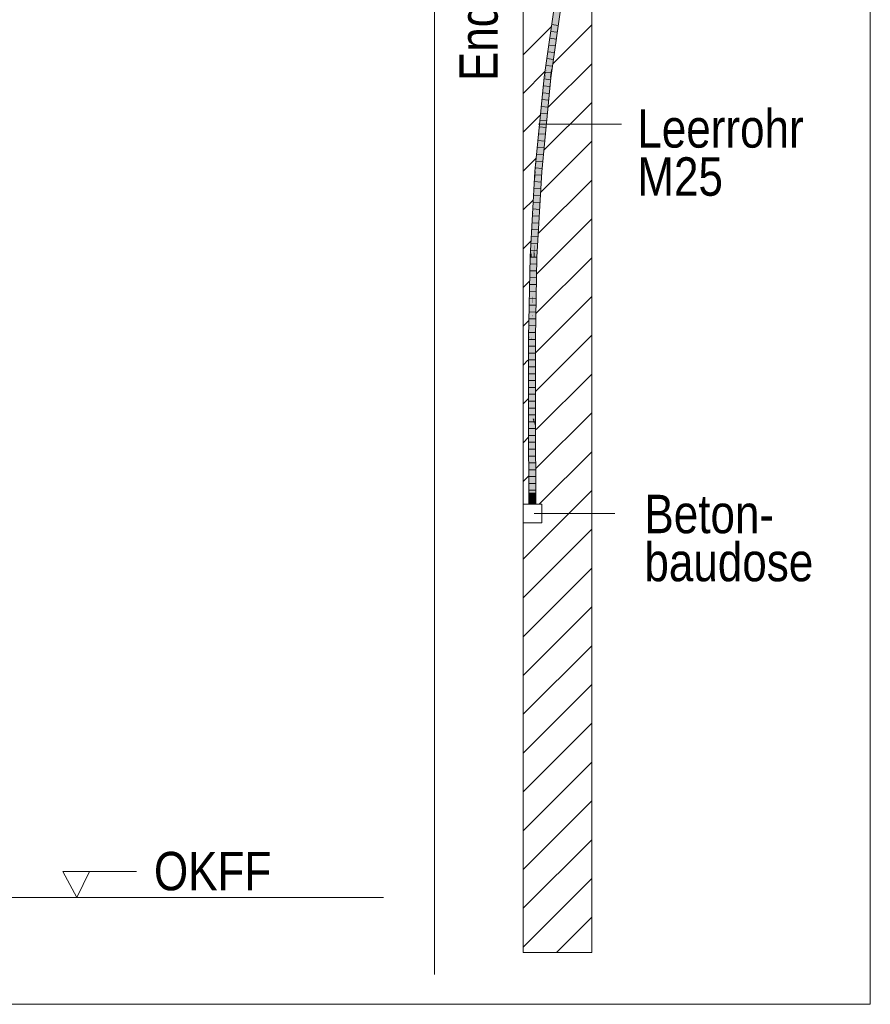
# Model space of a CAD drawing. Extents: x -620 to 300, y 62 to 1107.
# Tile 99 of 109: x 174 to 205, y 609 to 645. Entities that reach past the tile are written whole.
import ezdxf
from ezdxf.lldxf.tags import DXFTag

# ---------------------------------------------------------------- set-up
doc = ezdxf.new("R2010")
doc.units = 0
doc.layers.get('0').update_dxf_attribs({"lineweight": 35})
for name, color, linetype, lineweight, true_color in [('E_Betonbaudose', 1, 'Continuous', 13, 0xff0000), ('E_Detail_Beschriftung', 7, 'Continuous', 13, 0x009900), ('E_Detail_Wandschraffur', 7, 'Continuous', 5, 0xc0c0c0), ('E_Leerrohr 25-A06G9GDD8I', 7, 'Continuous', 9, 0xff8000), ('E_Leerrohr 25-Shading', 7, 'Continuous', 9, 0xff8000)]:
    doc.layers.add(name, color=color, linetype=linetype, lineweight=lineweight, true_color=true_color)
doc.layers.add('E_Detail_Linie_Text_Bem', color=7, linetype='Continuous', lineweight=13)
doc.styles.get("Standard").update_dxf_attribs({"font": 'ARIALN.TTF'})
tags = doc.linetypes.add('fein_strichliert', pattern=[4, 1, -2, 1]).pattern_tags.tags
tags[8:9] = [DXFTag(74, 4), DXFTag(75, 0), DXFTag(340, '0'), DXFTag(46, 0.0), DXFTag(50, 0.0), DXFTag(44, 0.0), DXFTag(45, 0.0)]
tags[6:7] = [DXFTag(74, 4), DXFTag(75, 0), DXFTag(340, '0'), DXFTag(46, 0.0), DXFTag(50, 0.0), DXFTag(44, 0.0), DXFTag(45, 0.0)]
tags[4:5] = [DXFTag(74, 4), DXFTag(75, 0), DXFTag(340, '0'), DXFTag(46, 0.0), DXFTag(50, 0.0), DXFTag(44, 0.0), DXFTag(45, 0.0)]
tags = doc.linetypes.add('fein_strichliert-A06G9GDB8I', pattern=[4, 1, -2, 1]).pattern_tags.tags
tags[8:9] = [DXFTag(74, 4), DXFTag(75, 0), DXFTag(340, '0'), DXFTag(46, 0.0), DXFTag(50, 0.0), DXFTag(44, 0.0), DXFTag(45, 0.0)]
tags[6:7] = [DXFTag(74, 4), DXFTag(75, 0), DXFTag(340, '0'), DXFTag(46, 0.0), DXFTag(50, 0.0), DXFTag(44, 0.0), DXFTag(45, 0.0)]
tags[4:5] = [DXFTag(74, 4), DXFTag(75, 0), DXFTag(340, '0'), DXFTag(46, 0.0), DXFTag(50, 0.0), DXFTag(44, 0.0), DXFTag(45, 0.0)]
tags = doc.linetypes.add('STRICHPUNKT2-A06G9GDE8I', pattern=[12.7, 6.35, -3.175, 0, -3.175]).pattern_tags.tags
tags[10:11] = [DXFTag(74, 4), DXFTag(75, 0), DXFTag(340, '0'), DXFTag(46, 0.0), DXFTag(50, 0.0), DXFTag(44, 0.0), DXFTag(45, 0.0)]
tags[8:9] = [DXFTag(74, 4), DXFTag(75, 0), DXFTag(340, '0'), DXFTag(46, 0.0), DXFTag(50, 0.0), DXFTag(44, 0.0), DXFTag(45, 0.0)]
tags[6:7] = [DXFTag(74, 4), DXFTag(75, 0), DXFTag(340, '0'), DXFTag(46, 0.0), DXFTag(50, 0.0), DXFTag(44, 0.0), DXFTag(45, 0.0)]
tags[4:5] = [DXFTag(74, 4), DXFTag(75, 0), DXFTag(340, '0'), DXFTag(46, 0.0), DXFTag(50, 0.0), DXFTag(44, 0.0), DXFTag(45, 0.0)]

# ---------------------------------------------------------------- blocks, each defined once
blk = doc.blocks.new('Shading-A06G9G1B8I', base_point=(193.119, 715.362))
at = {"layer": 'E_Leerrohr 25-Shading', "color": 31, "true_color": 0xfabd7f}
for points in [[(194.125, 646.343), (193.786, 643.958), (194.212, 646.33), (193.771, 643.224)], [(194.279, 646.321), (194.212, 646.33), (193.786, 642.704), (193.771, 643.224)], [(194.279, 646.321), (193.786, 642.704), (194.283, 646.203)], [(193.771, 643.224), (193.786, 643.958), (193.581, 642.414), (193.613, 642.742)], [(193.771, 643.224), (193.581, 642.414), (193.655, 642.405)], [(193.771, 643.224), (193.655, 642.405), (193.786, 642.704), (193.742, 642.395)], [(193.613, 642.742), (193.567, 642.416), (193.581, 642.414)], [(193.567, 642.416), (193.31, 639.81), (193.316, 638.971), (193.261, 638.975)], [(193.581, 642.414), (193.567, 642.416), (193.316, 638.971)], [(193.655, 642.405), (193.581, 642.414), (193.316, 638.971)], [(193.316, 638.971), (193.404, 638.964), (193.655, 642.405), (193.742, 642.395)], [(193.31, 639.81), (193.228, 638.978), (193.261, 638.975)], [(193.168, 636.298), (193.316, 638.971), (193.174, 636.663), (193.261, 638.975)], [(193.316, 638.971), (193.168, 636.298), (193.233, 635.86), (193.185, 635.862)], [(193.261, 638.975), (193.228, 638.978), (193.174, 636.663), (193.187, 637.452)], [(193.187, 637.452), (193.228, 638.978), (193.205, 638.56)], [(193.316, 638.971), (193.233, 635.86), (193.404, 638.964)], [(193.205, 638.56), (193.17, 637.515), (193.144, 635.863), (193.143, 635.863)], [(193.205, 638.56), (193.144, 635.863), (193.187, 637.452)], [(193.17, 637.515), (193.205, 638.56), (193.18, 638.105)], [(193.18, 638.105), (193.115, 635.864), (193.17, 637.515)], [(193.115, 635.864), (193.18, 638.105), (193.118, 636.035), (193.168, 637.9)], [(193.168, 637.9), (193.147, 637.519), (193.118, 636.035), (193.133, 636.959)], [(193.17, 637.515), (193.115, 635.864), (193.143, 635.863)], [(193.147, 637.519), (193.14, 637.385), (193.133, 636.959)], [(193.174, 636.663), (193.187, 637.452), (193.144, 635.863)], [(193.133, 636.959), (193.14, 637.385), (193.074, 635.866), (193.067, 636.061)], [(193.133, 636.959), (193.074, 635.866), (193.105, 635.865)], [(193.105, 635.865), (193.114, 635.865), (193.133, 636.959), (193.118, 636.035)], [(193.168, 636.298), (193.174, 636.663), (193.144, 635.863)], [(193.067, 636.061), (193.056, 635.867), (193.074, 635.866)], [(193.114, 635.865), (193.115, 635.864), (193.118, 636.035)], [(193.168, 636.298), (193.144, 635.863), (193.185, 635.862)], [(193.004, 632.919), (193.056, 635.867), (193.002, 633.101)], [(193.004, 632.919), (193.088, 633.641), (193.056, 635.867), (193.093, 634.248)], [(193.074, 635.866), (193.056, 635.867), (193.094, 634.441), (193.093, 634.248)], [(193.105, 635.865), (193.074, 635.866), (193.094, 634.441)], [(193.114, 635.865), (193.105, 635.865), (193.098, 634.164), (193.094, 634.441)], [(193.103, 633.775), (193.115, 635.864), (193.098, 634.164), (193.114, 635.865)], [(193.103, 633.775), (193.144, 635.863), (193.115, 635.864)], [(193.175, 632.917), (193.144, 635.863), (193.115, 632.918), (193.103, 633.775)], [(193.205, 634.449), (193.185, 635.862), (193.15, 635.293), (193.144, 635.863)], [(193.233, 635.86), (193.185, 635.862), (193.205, 634.449)], [(193.15, 635.293), (193.175, 632.917), (193.18, 633.164)], [(193.205, 634.449), (193.15, 635.293), (193.18, 633.164)], [(193.093, 634.248), (193.088, 633.641), (193.097, 634.056), (193.094, 633.691)], [(193.094, 634.441), (193.093, 634.248), (193.098, 634.164), (193.097, 634.056)], [(193.094, 633.691), (193.103, 633.775), (193.097, 634.056)], [(193.097, 634.056), (193.103, 633.775), (193.098, 634.164)], [(193.088, 633.641), (193.004, 632.919), (193.082, 632.918)], [(193.082, 632.918), (193.087, 632.918), (193.088, 633.641), (193.094, 633.691)], [(193.103, 633.775), (193.087, 632.918), (193.098, 632.918)], [(193.087, 632.918), (193.103, 633.775), (193.094, 633.691)], [(193.103, 633.775), (193.098, 632.918), (193.115, 632.918)], [(193.002, 633.101), (192.998, 632.919), (193.004, 632.919)], [(192.998, 632.919), (193.002, 630.181), (193.004, 632.919)], [(193.004, 632.919), (193.002, 630.181), (193.082, 632.918), (193.083, 632.793)], [(193.083, 632.793), (193.002, 630.181), (193.09, 629.971), (193.002, 629.971)], [(193.083, 632.793), (193.087, 632.918), (193.082, 632.918)], [(193.087, 632.918), (193.083, 632.793), (193.09, 629.971)], [(193.087, 632.918), (193.09, 629.971), (193.098, 632.918), (193.1, 629.971)], [(193.098, 632.918), (193.1, 629.971), (193.115, 632.918), (193.113, 629.971)], [(193.113, 629.971), (193.179, 629.971), (193.115, 632.918), (193.175, 632.917)], [(193.015, 626.858), (193.103, 626.858), (193.002, 629.971), (193.09, 629.971)], [(193.09, 629.971), (193.103, 626.858), (193.1, 629.971)], [(193.1, 629.971), (193.103, 626.858), (193.113, 629.971)], [(193.113, 629.971), (193.103, 626.858), (193.18, 629.737), (193.171, 626.858)], [(193.113, 629.971), (193.18, 629.737), (193.179, 629.971)], [(193.171, 626.858), (193.192, 626.858), (193.18, 629.737)]]:
    blk.add_solid(points, dxfattribs=at)
at = {"layer": 'E_Leerrohr 25-Shading', "color": 43, "true_color": 0xd7ab7f}
for points in [[(194.089, 646.348), (193.823, 644.476), (194.125, 646.343), (193.786, 643.958)], [(194.283, 646.203), (193.786, 642.704), (194.32, 646.2), (193.823, 642.701)], [(193.823, 644.476), (193.69, 643.521), (193.709, 643.481), (193.651, 643.122)], [(193.69, 643.521), (193.823, 644.476), (193.697, 643.591)], [(193.823, 644.476), (193.709, 643.481), (193.805, 644.224)], [(193.709, 643.481), (193.786, 643.958), (193.805, 644.224)], [(193.613, 642.742), (193.786, 643.958), (193.709, 643.481)], [(193.582, 642.781), (193.537, 642.42), (193.697, 643.591), (193.69, 643.521)], [(193.69, 643.521), (193.537, 642.42), (193.651, 643.122)], [(193.613, 642.742), (193.613, 642.742), (193.651, 643.122), (193.709, 643.481)], [(193.582, 642.781), (193.531, 642.42), (193.537, 642.42)], [(193.537, 642.42), (193.567, 642.416), (193.651, 643.122), (193.613, 642.742)], [(193.789, 642.703), (193.786, 642.704), (193.742, 642.395)], [(193.773, 642.391), (193.823, 642.701), (193.742, 642.395), (193.789, 642.703)], [(193.823, 642.701), (193.823, 642.701), (193.779, 642.39), (193.773, 642.391)], [(193.31, 639.81), (193.537, 642.42), (193.328, 640.118), (193.531, 642.42)], [(193.567, 642.416), (193.537, 642.42), (193.31, 639.81)], [(193.328, 640.118), (193.531, 642.42), (193.365, 640.74)], [(193.63, 641.062), (193.742, 642.395), (193.404, 638.964)], [(193.779, 642.39), (193.773, 642.391), (193.523, 639.798), (193.63, 641.062)], [(193.773, 642.391), (193.742, 642.395), (193.63, 641.062)], [(193.523, 639.798), (193.63, 641.062), (193.427, 638.962), (193.404, 638.964)], [(193.221, 638.978), (193.228, 638.978), (193.365, 640.74), (193.328, 640.118)], [(193.221, 638.978), (193.365, 640.74), (193.293, 640.013)], [(193.214, 638.979), (193.293, 640.013), (193.268, 639.758)], [(193.214, 638.979), (193.215, 638.979), (193.293, 640.013), (193.251, 639.408)], [(193.31, 639.81), (193.328, 640.118), (193.228, 638.978)], [(193.268, 639.758), (193.228, 639.354), (193.214, 638.979), (193.202, 638.98)], [(193.427, 638.962), (193.441, 638.961), (193.523, 639.798)], [(193.228, 639.354), (193.192, 638.981), (193.202, 638.98)], [(193.215, 638.979), (193.221, 638.978), (193.251, 639.408)], [(193.175, 638.584), (193.151, 637.68), (193.198, 638.98), (193.187, 638.588)], [(193.206, 638.786), (193.214, 638.979), (193.173, 638.069), (193.174, 638.098)], [(193.174, 638.098), (193.214, 638.979), (193.187, 638.588), (193.202, 638.98)], [(193.175, 638.584), (193.198, 638.98), (193.192, 638.981)], [(193.175, 638.584), (193.192, 638.981), (193.179, 638.751)], [(193.206, 638.786), (193.18, 638.105), (193.221, 638.978), (193.205, 638.56)], [(193.187, 638.588), (193.202, 638.98), (193.198, 638.98)], [(193.205, 638.56), (193.228, 638.978), (193.221, 638.978)], [(193.214, 638.979), (193.206, 638.786), (193.215, 638.979)], [(193.206, 638.786), (193.221, 638.978), (193.215, 638.979)], [(193.359, 637.877), (193.404, 638.964), (193.233, 635.86)], [(193.441, 638.961), (193.427, 638.962), (193.293, 636.295), (193.359, 637.877)], [(193.427, 638.962), (193.404, 638.964), (193.359, 637.877)], [(193.067, 636.061), (193.175, 638.584), (193.019, 635.868), (193.179, 638.751)], [(193.14, 637.385), (193.151, 637.68), (193.067, 636.061), (193.175, 638.584)], [(193.151, 637.68), (193.147, 637.519), (193.187, 638.588), (193.174, 638.098)], [(193.188, 638.32), (193.206, 638.786), (193.168, 637.9), (193.173, 638.069)], [(193.168, 637.9), (193.18, 638.105), (193.188, 638.32)], [(193.174, 638.098), (193.147, 637.519), (193.173, 638.069)], [(193.173, 638.069), (193.147, 637.519), (193.168, 637.9)], [(193.293, 636.295), (193.359, 637.877), (193.252, 635.859), (193.233, 635.86)], [(193.147, 637.519), (193.151, 637.68), (193.14, 637.385)], [(193.067, 636.061), (193.019, 635.868), (193.048, 635.867)], [(193.048, 635.867), (193.056, 635.867), (193.067, 636.061)], [(193.252, 635.859), (193.269, 635.859), (193.293, 636.295)], [(193.056, 635.867), (192.978, 633.775), (192.996, 632.919), (192.962, 632.919)], [(193.019, 635.868), (192.978, 633.775), (193.048, 635.867)], [(192.978, 633.775), (193.056, 635.867), (193.048, 635.867)], [(193.056, 635.867), (192.996, 632.919), (193.002, 633.101)], [(193.231, 635.237), (193.233, 635.86), (193.205, 634.449)], [(193.228, 633.774), (193.268, 635.804), (193.23, 634.67)], [(193.23, 634.67), (193.268, 635.804), (193.231, 635.138), (193.235, 635.292)], [(193.252, 635.859), (193.233, 635.86), (193.231, 635.237)], [(193.235, 635.292), (193.268, 635.804), (193.252, 635.859), (193.269, 635.859)], [(193.235, 635.292), (193.252, 635.859), (193.24, 635.486)], [(193.231, 635.237), (193.235, 635.292), (193.24, 635.486)], [(193.235, 635.292), (193.231, 635.237), (193.231, 635.138)], [(193.18, 633.164), (193.191, 633.494), (193.231, 635.237), (193.231, 635.138)], [(193.18, 633.164), (193.231, 635.237), (193.205, 634.449)], [(193.191, 633.494), (193.23, 634.67), (193.231, 635.138)], [(193.178, 632.963), (193.228, 633.774), (193.191, 633.494), (193.23, 634.67)], [(193.191, 633.494), (193.184, 633.275), (193.178, 632.963), (193.175, 632.917)], [(193.2, 632.917), (193.228, 633.774), (193.177, 632.917), (193.178, 632.963)], [(193.2, 632.917), (193.212, 632.917), (193.228, 633.774)], [(192.996, 632.919), (192.998, 632.919), (193.002, 633.101)], [(193.184, 633.275), (193.18, 633.164), (193.175, 632.917)], [(192.962, 632.919), (192.965, 629.971), (193.002, 630.181), (193.002, 629.971)], [(192.962, 632.919), (193.002, 630.181), (192.996, 632.919)], [(193.002, 630.181), (192.998, 632.919), (192.996, 632.919)], [(193.178, 632.963), (193.175, 632.917), (193.177, 632.917)], [(193.177, 632.917), (193.175, 632.917), (193.179, 629.971)], [(193.2, 632.917), (193.177, 632.917), (193.206, 629.971), (193.179, 629.971)], [(193.206, 629.971), (193.215, 629.971), (193.2, 632.917), (193.212, 632.917)], [(192.978, 626.858), (193.015, 626.858), (192.965, 629.971), (193.002, 629.971)], [(193.206, 629.971), (193.179, 629.971), (193.2, 626.858), (193.18, 629.737)], [(193.206, 629.971), (193.2, 626.858), (193.228, 626.858)], [(193.228, 626.858), (193.215, 629.971), (193.206, 629.971)], [(193.18, 629.737), (193.192, 626.858), (193.2, 626.858)]]:
    blk.add_solid(points, dxfattribs=at)
at = {"layer": 'E_Leerrohr 25-Shading', "color": 31, "true_color": 0xecb67f}
for points in [[(193.103, 627.252), (192.978, 627.252), (193.103, 626.858), (192.978, 626.858)], [(193.228, 627.252), (193.103, 627.252), (193.228, 626.858), (193.103, 626.858)], [(193.103, 626.858), (192.913, 626.858), (193.103, 626.852), (192.913, 626.852)], [(193.136, 626.858), (193.103, 626.858), (193.136, 626.852), (193.103, 626.852)], [(193.293, 626.852), (193.293, 626.858), (193.136, 626.852), (193.136, 626.858)]]:
    blk.add_solid(points, dxfattribs=at)
blk = doc.blocks.new('Referenz-A06G9GDF8I')
at = {"layer": 'E_Betonbaudose', "linetype": 'Continuous', "ltscale": 0.13}
for p, q in [((192.763, 626.172), (192.763, 626.852)), ((192.763, 626.852), (193.443, 626.852)), ((193.443, 626.852), (193.443, 626.172)), ((193.443, 626.172), (192.763, 626.172))]:
    blk.add_line(p, q, dxfattribs=at)
at = {"layer": 'E_Detail_Linie_Text_Bem', "linetype": 'fein_strichliert-A06G9GDB8I', "ltscale": 0.65}
for p, q in [((205.416, 608.623), (205.416, 669.939)), ((189.535, 609.704), (189.535, 662.583)), ((142.647, 608.623), (202.39, 608.623)), ((202.39, 608.623), (205.416, 608.623))]:
    blk.add_line(p, q, dxfattribs=at)
at = {"layer": 'E_Detail_Linie_Text_Bem', "linetype": 'Continuous', "ltscale": 0.13}
for p, q in [((192.763, 638.712), (192.763, 650.512)), ((195.263, 650.512), (195.263, 610.512)), ((192.763, 638.512), (192.763, 638.712)), ((192.763, 610.512), (192.763, 638.512)), ((150.663, 612.512), (187.676, 612.512)), ((195.263, 610.512), (192.763, 610.512))]:
    blk.add_line(p, q, dxfattribs=at)
at = {"layer": 'E_Detail_Linie_Text_Bem', "color": 0, "linetype": 'Continuous', "ltscale": 0.13}
for p, q in [((193.328, 640.709), (196.349, 640.709)), ((193.169, 626.512), (196.107, 626.512)), ((176.503, 612.512), (175.994, 613.462)), ((175.994, 613.462), (178.678, 613.462)), ((176.961, 613.466), (176.503, 612.512))]:
    blk.add_line(p, q, dxfattribs=at)
at = {"layer": 'E_Detail_Wandschraffur', "linetype": 'fein_strichliert', "ltscale": 0.13}
for p, q in [((192.763, 643.235), (193.782, 644.254)), ((193.678, 641.322), (195.263, 642.907)), ((192.763, 640.407), (193.388, 641.032)), ((193.405, 638.22), (195.263, 640.079)), ((192.763, 637.579), (193.125, 637.94)), ((193.267, 635.254), (195.263, 637.25)), ((192.763, 634.75), (192.992, 634.979)), ((193.222, 632.381), (195.263, 634.422)), ((192.763, 631.922), (192.942, 632.101)), ((193.244, 629.574), (195.263, 631.593)), ((192.763, 629.093), (192.962, 629.292)), ((193.351, 626.852), (195.263, 628.765)), ((192.763, 623.436), (195.263, 625.936)), ((192.763, 620.608), (195.263, 623.108)), ((192.763, 617.78), (195.263, 620.28)), ((192.763, 614.951), (195.263, 617.451)), ((192.763, 612.123), (195.263, 614.623)), ((193.981, 610.512), (195.263, 611.794))]:
    blk.add_line(p, q, dxfattribs=at)
at = {"layer": 'E_Detail_Wandschraffur', "linetype": 'ByBlock', "ltscale": 0.13}
for p, q in [((193.863, 642.921), (195.263, 644.321)), ((192.763, 641.821), (193.56, 642.618)), ((193.525, 639.755), (195.263, 641.493)), ((192.763, 638.993), (193.235, 639.465)), ((193.326, 636.727), (195.263, 638.664)), ((192.763, 636.164), (193.041, 636.442)), ((193.242, 633.815), (195.263, 635.836)), ((192.763, 633.336), (192.96, 633.533)), ((193.229, 630.973), (195.263, 633.008)), ((192.763, 630.508), (192.952, 630.696)), ((193.245, 628.16), (195.263, 630.179)), ((192.763, 627.679), (192.971, 627.887)), ((192.763, 624.851), (195.263, 627.351)), ((192.763, 622.022), (195.263, 624.522)), ((192.763, 619.194), (195.263, 621.694)), ((192.763, 616.365), (195.263, 618.865)), ((192.763, 613.537), (195.263, 616.037)), ((192.763, 610.709), (195.263, 613.209))]:
    blk.add_line(p, q, dxfattribs=at)
at = {"layer": 'E_Leerrohr 25-A06G9GDD8I', "linetype": 'Continuous', "ltscale": 0.13}
for p, q in [((193.531, 642.42), (194.089, 646.348)), ((193.779, 642.39), (194.336, 646.312)), ((194.043, 644.302), (193.81, 644.333)), ((194.008, 644.054), (193.775, 644.085)), ((193.937, 643.56), (193.704, 643.589)), ((193.972, 643.807), (193.739, 643.837)), ((193.902, 643.312), (193.669, 643.342)), ((193.832, 642.817), (193.599, 642.846)), ((193.867, 643.065), (193.634, 643.094)), ((193.797, 642.57), (193.563, 642.599)), ((193.192, 638.981), (193.531, 642.42)), ((193.441, 638.961), (193.779, 642.39)), ((193.74, 642.074), (193.507, 642.102)), ((193.765, 642.322), (193.531, 642.351)), ((193.716, 641.826), (193.482, 641.852)), ((193.667, 641.329), (193.433, 641.354)), ((193.691, 641.577), (193.458, 641.603)), ((193.642, 641.08), (193.408, 641.105)), ((193.618, 640.832), (193.384, 640.856)), ((193.569, 640.335), (193.335, 640.357)), ((193.593, 640.583), (193.359, 640.607)), ((193.544, 640.087), (193.31, 640.108)), ((193.495, 639.59), (193.261, 639.61)), ((193.52, 639.838), (193.286, 639.859)), ((193.471, 639.341), (193.237, 639.361)), ((193.019, 635.868), (193.192, 638.981)), ((193.427, 638.844), (193.192, 638.862)), ((193.446, 639.093), (193.212, 639.112)), ((193.269, 635.859), (193.441, 638.961)), ((193.413, 638.595), (193.179, 638.612)), ((193.399, 638.346), (193.165, 638.362)), ((193.372, 637.847), (193.137, 637.862)), ((193.385, 638.096), (193.151, 638.112)), ((193.358, 637.598), (193.123, 637.612)), ((193.33, 637.099), (193.096, 637.112)), ((193.344, 637.349), (193.11, 637.362)), ((193.317, 636.85), (193.082, 636.862)), ((193.289, 636.352), (193.054, 636.362)), ((193.303, 636.601), (193.068, 636.612)), ((193.275, 636.102), (193.04, 636.112)), ((192.962, 632.919), (193.019, 635.868)), ((193.257, 635.604), (193.022, 635.612)), ((193.262, 635.853), (193.027, 635.862)), ((193.212, 632.917), (193.269, 635.859)), ((193.252, 635.354), (193.017, 635.362)), ((193.247, 635.104), (193.012, 635.111)), ((193.237, 634.605), (193.002, 634.611)), ((193.242, 634.855), (193.007, 634.861)), ((193.232, 634.355), (192.997, 634.361)), ((193.222, 633.856), (192.987, 633.86)), ((193.227, 634.106), (192.992, 634.11)), ((193.218, 633.606), (192.983, 633.61)), ((193.208, 633.107), (192.973, 633.109)), ((193.213, 633.357), (192.978, 633.36)), ((192.965, 629.971), (192.962, 632.919)), ((193.204, 632.857), (192.969, 632.859)), ((193.215, 629.972), (193.212, 632.917)), ((193.204, 632.607), (192.969, 632.609)), ((193.205, 632.357), (192.97, 632.359)), ((193.205, 632.108), (192.97, 632.109)), ((193.205, 631.858), (192.97, 631.859)), ((193.206, 631.608), (192.971, 631.609)), ((193.206, 631.358), (192.971, 631.359)), ((193.206, 631.108), (192.971, 631.108)), ((193.207, 630.858), (192.972, 630.858)), ((193.207, 630.608), (192.972, 630.608)), ((193.207, 630.358), (192.972, 630.358)), ((192.978, 626.858), (192.965, 629.971)), ((193.208, 630.108), (192.973, 630.108)), ((193.228, 626.858), (193.215, 629.972)), ((193.208, 629.859), (192.973, 629.858)), ((193.209, 629.609), (192.974, 629.608)), ((193.21, 629.358), (192.975, 629.358)), ((193.211, 629.108), (192.976, 629.108)), ((193.213, 628.858), (192.978, 628.858)), ((193.214, 628.608), (192.979, 628.608)), ((193.215, 628.358), (192.98, 628.358)), ((193.216, 628.108), (192.981, 628.108)), ((193.217, 627.858), (192.982, 627.858)), ((193.218, 627.608), (192.983, 627.608)), ((193.219, 627.358), (192.984, 627.358)), ((192.978, 627.252), (192.978, 626.858)), ((193.052, 627.252), (192.978, 627.252)), ((193.22, 627.108), (192.985, 627.108)), ((193.155, 627.252), (193.052, 627.252)), ((193.228, 627.252), (193.155, 627.252)), ((193.228, 626.858), (193.228, 627.252)), ((192.913, 626.858), (192.913, 626.852)), ((193.025, 626.858), (192.913, 626.858)), ((193.025, 626.852), (192.913, 626.852)), ((193.052, 626.858), (192.978, 626.858)), ((193.228, 626.858), (192.978, 626.858)), ((193.182, 626.858), (193.025, 626.858)), ((193.182, 626.852), (193.025, 626.852)), ((193.155, 626.858), (193.052, 626.858)), ((193.228, 626.858), (193.155, 626.858)), ((193.293, 626.858), (193.182, 626.858)), ((193.293, 626.852), (193.182, 626.852)), ((193.293, 626.852), (193.293, 626.858))]:
    blk.add_line(p, q, dxfattribs=at)
at = {"layer": 'E_Leerrohr 25-A06G9GDD8I', "linetype": 'STRICHPUNKT2-A06G9GDE8I', "lineweight": 5, "ltscale": 0.13}
blk.add_line((193.103, 626.858), (193.103, 627.252), dxfattribs=at)
at = {"layer": 'E_Detail_Beschriftung', "linetype": 'Continuous', "ltscale": 0.13, "insert": (190.438, 642.275), "char_height": 1.4, "attachment_point": 1, "rotation": 90}
blk.add_mtext('{\\fArial Narrow;Endtüllen}', dxfattribs=at)
at = {"layer": 'E_Detail_Beschriftung', "linetype": 'Continuous', "ltscale": 0.13, "char_height": 1.4, "attachment_point": 1}
for s, insert in [('{\\fArial Narrow;Leerrohr}', (196.927, 641.249)), ('{\\fArial Narrow;M25}', (196.927, 639.496)), ('{\\fArial Narrow;Beton-}', (197.185, 627.195)), ('{\\fArial Narrow;baudose}', (197.185, 625.445)), ('{\\fArial Narrow;OKFF}', (179.312, 614.179))]:
    blk.add_mtext(s, dxfattribs=dict(at, insert=insert))

msp = doc.modelspace()

# ---------------------------------------------------------------- block references
at = {"color": 8, "lineweight": 25, "ltscale": 0.25, "true_color": 0x808080}
msp.add_blockref('Referenz-A06G9GDF8I', (0, 0), dxfattribs=at)
msp.add_blockref('Shading-A06G9G1B8I', (193.119, 715.362))

doc.saveas('drawing.dxf')
